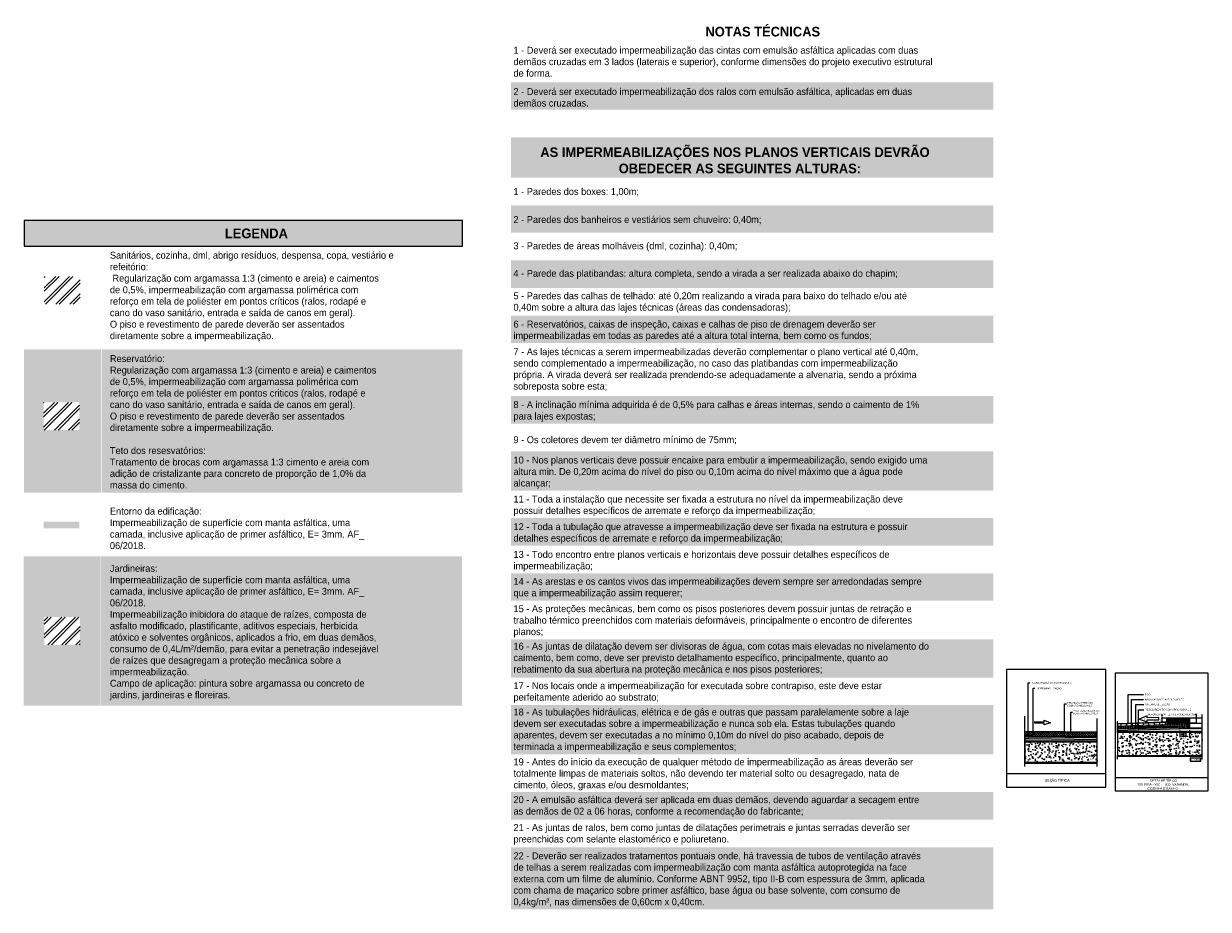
# Model space of a CAD drawing. Header units: millimetres. Extents: x -62808 to 83156, y -26483 to 33271.
# Tile 144 of 144: x 40188 to 83156, y -1886 to 30229. Entities that reach past the tile are written whole.
import ezdxf

# ---------------------------------------------------------------- set-up
doc = ezdxf.new("R2010")
doc.units = ezdxf.units.MM
doc.linetypes.add('Projeção', pattern=[3.5, 2, -1.5])
for name, color, linetype, lineweight in [('A-DETL', 90, 'Continuous', 9), ('A-DETL-GENF', 92, 'Continuous', 50), ('A-DETL-THIN', 151, 'Continuous', 9), ('G-ANNO-TEXT', 231, 'Continuous', 9)]:
    doc.layers.add(name, color=color, linetype=linetype, lineweight=lineweight)
doc.styles.add('Century Gothic_1', font='GOTHIC.TTF', dxfattribs={"height": 250})
doc.styles.add('Century Gothic_2', font='GOTHIC.TTF', dxfattribs={"height": 62.504397})
doc.styles.add('Century Gothic_3', font='GOTHIC.TTF', dxfattribs={"height": 95.99148})
doc.styles.add('Century Gothic_4', font='GOTHIC.TTF', dxfattribs={"height": 72.005065})
doc.styles.add('Century Gothic_5', font='GOTHIC.TTF', dxfattribs={"height": 62.394462})
doc.styles.add('Century Gothic_6', font='GOTHIC.TTF', dxfattribs={"height": 86.367254})
doc.styles.add('Century Gothic_7', font='GOTHIC.TTF', dxfattribs={"height": 62.37635})
doc.styles.add('Century Gothic_8', font='GOTHIC.TTF', dxfattribs={"height": 59.97726})
doc.styles.add('Century Gothic_9', font='GOTHIC.TTF', dxfattribs={"height": 94.505208})
doc.styles.add('Century Gothic_B', font='GOTHICB.TTF', dxfattribs={"height": 350})
pattern_1 = [(45, (45933.74, 0), (-251.447, 251.447), []), (45, (45933.74, 381), (-251.447, 251.447), [])]
pattern_2 = [(0, (72699.167, 0), (101.6, 25.4), [8.382, -67.818, 8.382, -67.818, -406.4]), (0, (72699.167, 0), (101.6, 25.4), [-152.4, 8.382, -144.018, 8.382, -67.818, -177.8]), (0, (72699.167, 0), (101.6, 25.4), [-381, 8.382, -42.418, 8.382, -118.618]), (120, (72737.267, 12.7), (-72.797045, 75.28818), [8.382, -67.818, 8.382, -67.818, -406.4]), (120, (72737.267, 12.7), (-72.797045, 75.28818), [-152.4, 8.382, -144.018, 8.382, -67.818, -177.8]), (120, (72737.267, 12.7), (-72.797045, 75.28818), [-381, 8.382, -42.418, 8.382, -118.618]), (240, (72749.967, 63.5), (-28.802955, -100.68818), [8.382, -67.818, 8.382, -67.818, -406.4]), (240, (72749.967, 63.5), (-28.802955, -100.68818), [-152.4, 8.382, -144.018, 8.382, -67.818, -177.8]), (240, (72749.967, 63.5), (-28.802955, -100.68818), [-381, 8.382, -42.418, 8.382, -118.618])]
pattern_3 = [(50, (1470586.4, 417979.05), (344.254197, -30.11879), [35.997, -395.965]), (355, (1470586.4, 417979.05), (-66.59446, 361.01988), [28.797, -316.772]), (100.451, (1470615.1, 417976.54), (277.661864, 330.89985), [30.593, -336.518]), (46.184, (1470586.4, 418075.04), (512.23041, -79.44379), [53.995, -593.947]), (96.636, (1470629.1, 418068.4), (448.59507, 467.53857), [45.889, -504.777]), (351.184, (1470586.4, 418075.04), (448.59994, 467.53338), [43.196, -475.158]), (21, (1470634.4, 418051.04), (286.489625, -193.240234), [35.997, -395.965]), (326, (1470634.4, 418051.04), (116.78109, 348.04073), [28.797, -316.772]), (71.451, (1470658.28, 418034.94), (403.27197, 154.79839), [30.593, -336.518]), (37.5, (1470586.41, 417979.05), (5.836287, 159.774844), [0, -312.932, 0, -321.571, -317.972]), (37.5, (1470586.41, 417979.05), (5.836287, 159.774844), [-634.504, 0, -317.972]), (7.5, (1470586.41, 417979.05), (126.262447, 189.301053), [0, -183.344, 0, -305.733, -121.189]), (7.5, (1470586.41, 417979.05), (126.262447, 189.301053), [-489.077, 0, -121.189]), (327.5, (1470479.38, 417979.05), (256.212666, -10.8253), [0, -119.989, 0, -374.367, -496.756]), (327.5, (1470479.38, 417979.05), (256.212666, -10.8253), [-494.356, 0, -496.756]), (317.5, (1470431.38, 417979.05), (279.904643, 48.045915), [0, -155.986, 0, -248.618, -352.769]), (317.5, (1470431.38, 417979.05), (279.904643, 48.045915), [-404.604, 0, -352.769])]

msp = doc.modelspace()

# ---------------------------------------------------------------- hatches: boundary and pattern name
at = {"layer": 'A-DETL-GENF'}
for color, points in [(7, [(75364, 27106), (75364, 28106), (57864, 28106), (57864, 27106)]), (45, [(75364, 24645), (75364, 26111), (57864, 26111), (57864, 24645)]), (7, [(75364, 22646), (75364, 23646), (57864, 23646), (57864, 22646)]), (45, [(56103, 22164), (56103, 23093), (40203, 23093), (40203, 22164)]), (7, [(75364, 20646), (75364, 21646), (57864, 21646), (57864, 20646)]), (7, [(75364, 18646), (75364, 19646), (57864, 19646), (57864, 18646)]), (7, [(75364, 15726), (75364, 16726), (57864, 16726), (57864, 15726)]), (7, [(75364, 13301), (75364, 14726), (57864, 14726), (57864, 13301)]), (240, [(42212, 11932), (42212, 12173), (40912, 12173), (40912, 11932)]), (7, [(75364, 11301), (75364, 12301), (57864, 12301), (57864, 11301)]), (7, [(75364, 9301), (75364, 10301), (57864, 10301), (57864, 9301)]), (7, [(75364, 6520), (75364, 7901), (57864, 7901), (57864, 6520)]), (7, [(75364, 3728), (75364, 5521), (57864, 5521), (57864, 3728)]), (240, [(80244, 4787), (80255, 4856), (80232, 4856)]), (240, [(80370, 4695), (80381, 4764), (80359, 4764)]), (240, [(81476, 5047), (81488, 5116), (81465, 5116)]), (240, [(81465, 4832), (81488, 4832), (81476, 4901)]), (240, [(82511, 4866), (82511, 4889), (82443, 4878)]), (240, [(76625, 4263), (76655, 4443), (76595, 4443)]), (240, [(76804, 4334), (76834, 4514), (76774, 4514)]), (240, [(77943, 4374), (77973, 4554), (77913, 4554)]), (240, [(78167, 4473), (78197, 4653), (78137, 4653)]), (30, [(79866, 4603), (80617, 4625), (80614, 4642), (80637, 4642), (80634, 4626), (82119, 4670), (82119, 4723), (80531, 4676), (80524, 4634), (80517, 4675), (79866, 4656)]), (231, [(82358, 4530), (82930, 4530), (82930, 4550), (79866, 4550), (79866, 4530), (82238, 4530)]), (240, [(80524, 4634), (80536, 4703), (80513, 4703)]), (240, [(80625, 4573), (80637, 4642), (80614, 4642)]), (240, [(82188, 4378), (82188, 4401), (82119, 4389)]), (240, [(82408, 4378), (82477, 4389), (82408, 4401)]), (231, [(79866, 3666), (82930, 3666), (82930, 3686), (79866, 3686), (79866, 3666)]), (7, [(75364, 1366), (75364, 2366), (57864, 2366), (57864, 1366)]), (7, [(75364, -1886), (75364, 366), (57864, 366), (57864, -1886)])]:
    msp.add_hatch(color=color, dxfattribs=at).paths.add_polyline_path(points)
at = {"layer": 'A-DETL-GENF', "lineweight": 18}
h = msp.add_hatch(dxfattribs=at)
h.set_pattern_fill('FP_363', color=1, style=0, pattern_type=2)
h.set_pattern_definition(pattern_1)
h.paths.add_polyline_path([(42233, 20063), (42233, 21063), (40933, 21063), (40933, 20063)])
at = {"layer": 'A-DETL-GENF'}
h = msp.add_hatch(color=7, dxfattribs=at)
h.paths.add_polyline_path([(56103, 13219), (56103, 18424), (43013, 18424), (43013, 13219)])
h.paths.add_polyline_path([(40203, 13219), (42993, 13219), (42993, 18424), (40203, 18424)])
h.paths.add_polyline_path([(42212, 15493), (40912, 15493), (40912, 16493), (42212, 16493)])
at = {"layer": 'A-DETL-GENF', "lineweight": 18}
h = msp.add_hatch(dxfattribs=at)
h.set_pattern_fill('FP_363', color=94, style=0, pattern_type=2)
h.set_pattern_definition(pattern_1)
h.paths.add_polyline_path([(41808, 15493), (42212, 15493), (42212, 16493), (40912, 16493), (40912, 15493), (41279, 15493)])
at = {"layer": 'A-DETL-GENF'}
h = msp.add_hatch(color=7, dxfattribs=at)
h.paths.add_polyline_path([(40933, 5498), (42978, 5498), (42978, 10918), (40188, 10918), (40188, 5498)])
h.paths.add_polyline_path([(56088, 5498), (56088, 10918), (42998, 10918), (42998, 5498)])
h.paths.add_polyline_path([(42233, 7708), (40933, 7708), (40933, 8708), (42233, 8708)])
at = {"layer": 'A-DETL-GENF', "lineweight": 18}
h = msp.add_hatch(dxfattribs=at)
h.set_pattern_fill('FP_363', color=4, style=0, pattern_type=2)
h.set_pattern_definition(pattern_1)
h.paths.add_polyline_path([(42233, 7708), (42233, 8708), (40933, 8708), (40933, 7708)])
at = {"layer": 'A-DETL-GENF', "lineweight": 9}
h = msp.add_hatch(dxfattribs=at)
h.set_pattern_fill('FP_367', color=242, style=0, pattern_type=2)
h.set_pattern_definition([(90, (-2594399.7, -1296003.53), (-200, 1e-14), [])])
h.paths.add_polyline_path([(79866, 4747), (80359, 4763), (80359, 4764), (80368, 4764), (81656, 4805), (81656, 4901), (81477, 4895), (81488, 4832), (81465, 4832), (81475, 4895), (80244, 4856), (80255, 4856), (80244, 4787), (80232, 4855), (79866, 4843), (79866, 4748)])
h = msp.add_hatch(dxfattribs=at)
h.set_pattern_fill('FP_370', color=40, style=0, pattern_type=2)
h.set_pattern_definition([(90, (-2594385.56, -1295961.1), (-84.853, 5e-15), [30, -26.569]), (45, (-2594385.562, -1295961.104), (84.85281374, 113.13708499), [20, -220]), (135, (-2594385.562, -1295961.104), (-84.85281374, 113.13708499), [20, -220]), (90, (-2594328.994, -1296017.67), (-84.853, 5e-15), [30, -26.569]), (45, (-2594328.994, -1296017.673), (84.85281374, 113.13708499), [20, -220]), (135, (-2594328.994, -1296017.673), (-84.85281374, 113.13708499), [20, -220])])
h.paths.add_polyline_path([(79866, 4656), (80517, 4675), (80513, 4703), (80536, 4703), (80531, 4676), (82425, 4732), (82425, 4901), (81656, 4901), (81656, 4805), (80368, 4764), (80381, 4764), (80370, 4695), (80359, 4763), (79866, 4748)])
h = msp.add_hatch(dxfattribs=at)
h.set_pattern_fill('FP_368', color=151, style=0, pattern_type=2)
h.set_pattern_definition([(180, (-2594399.704, -1296003.53), (-2e-15, -15), [])])
h.paths.add_polyline_path([(82424, 4901), (82424, 5047), (81656, 5047), (81656, 4901)])
h = msp.add_hatch(dxfattribs=at)
h.set_pattern_fill('FP_369', color=12, style=0, pattern_type=2)
h.set_pattern_definition([(180, (-2594249.7, -1295951.57), (-1e-14, -103.923), [60, -120]), (60, (-2594249.704, -1295951.57), (-0.000412, 103.9232863), [60, -300]), (120, (-2594219.704, -1295899.607), (0.000412, 103.9232863), [60, -300]), (180, (-2594249.7, -1295847.65), (-1e-14, -103.923), [60, -120]), (60, (-2594339.704, -1295899.607), (-0.000412, 103.9232863), [60, -300]), (120, (-2594309.704, -1295951.57), (0.000412, 103.9232863), [60, -300]), (180, (-2594249.7, -1296055.49), (-1e-14, -103.923), [60, -120]), (60, (-2594249.704, -1296055.49), (-0.000412, 103.9232863), [60, -300]), (120, (-2594219.704, -1296003.53), (0.000412, 103.9232863), [60, -300]), (60, (-2594339.704, -1296003.53), (-0.000412, 103.9232863), [60, -300]), (120, (-2594309.704, -1296055.49), (0.000412, 103.9232863), [60, -300]), (180, (-2594339.7, -1296003.53), (-1e-14, -103.923), [60, -120]), (180, (-2594339.7, -1295899.61), (-1e-14, -103.923), [60, -120])])
h.paths.add_polyline_path([(82119, 4670), (82448, 4680), (82455, 4681), (82462, 4684), (82468, 4688), (82473, 4694), (82476, 4701), (82477, 4708), (82477, 4872), (82443, 4878), (82477, 4883), (82477, 5047), (82424, 5047), (82424, 4901), (82425, 4901), (82425, 4732), (82119, 4723)])
h = msp.add_hatch(dxfattribs=at)
h.set_pattern_fill('FP_365', color=170, style=0, pattern_type=2)
h.set_pattern_definition([(45, (1506993.863, 210806.04), (-42.4228713, 42.4228713), []), (135, (1506993.863, 210806.04), (-42.4228713, -42.4228713), [])])
h.paths.add_polyline_path([(79127, 4382), (79127, 4532), (78178, 4543), (78167, 4473), (78155, 4543), (77972, 4546), (77947, 4396), (78197, 4393)])
h.paths.add_polyline_path([(77940, 4396), (77915, 4546), (76502, 4563), (76502, 4413), (76600, 4412), (76595, 4443), (76655, 4443), (76650, 4411), (76791, 4410), (76774, 4514), (76834, 4514), (76816, 4409), (77913, 4396)])
h = msp.add_hatch(dxfattribs=at)
h.set_pattern_fill('FP_364', color=40, style=0, pattern_type=2)
h.set_pattern_definition(pattern_2)
h.paths.add_polyline_path([(79127, 4332), (79127, 4382), (77947, 4396), (77943, 4374), (77940, 4396), (76816, 4409), (76808, 4360), (79127, 4332)])
h.paths.add_polyline_path([(76799, 4360), (76791, 4410), (76650, 4411), (76641, 4361), (76774, 4360)])
h.paths.add_polyline_path([(76608, 4362), (76600, 4412), (76502, 4413), (76502, 4363), (76595, 4362)])
at = {"layer": 'A-DETL-GENF'}
h = msp.add_hatch(color=120, dxfattribs=at)
h.paths.add_polyline_path([(79127, 4275), (79127, 4332), (76808, 4360), (76804, 4334), (76799, 4360), (76641, 4361), (76632, 4305), (76834, 4302)])
h.paths.add_polyline_path([(76618, 4305), (76608, 4362), (76502, 4363), (76502, 4306), (76595, 4305)])
at = {"layer": 'A-DETL-GENF', "lineweight": 9}
h = msp.add_hatch(dxfattribs=at)
h.set_pattern_fill('FP_364', color=40, style=0, pattern_type=2)
h.set_pattern_definition(pattern_2)
h.paths.add_polyline_path([(76502, 4213), (79127, 4213), (79127, 4275), (76632, 4305), (76625, 4263), (76618, 4305), (76502, 4306), (76502, 4275)])
h = msp.add_hatch(dxfattribs=at)
h.set_pattern_fill('FP_364', color=40, style=0, pattern_type=2)
h.set_pattern_definition([(0, (76707.1, 0), (101.6, 25.4), [8.382, -67.818, 8.382, -67.818, -406.4]), (0, (76707.1, 0), (101.6, 25.4), [-152.4, 8.382, -144.018, 8.382, -67.818, -177.8]), (0, (76707.1, 0), (101.6, 25.4), [-381, 8.382, -42.418, 8.382, -118.618]), (120, (76745.2, 12.7), (-72.797045, 75.28818), [8.382, -67.818, 8.382, -67.818, -406.4]), (120, (76745.2, 12.7), (-72.797045, 75.28818), [-152.4, 8.382, -144.018, 8.382, -67.818, -177.8]), (120, (76745.2, 12.7), (-72.797045, 75.28818), [-381, 8.382, -42.418, 8.382, -118.618]), (240, (76757.9, 63.5), (-28.802955, -100.68818), [8.382, -67.818, 8.382, -67.818, -406.4]), (240, (76757.9, 63.5), (-28.802955, -100.68818), [-152.4, 8.382, -144.018, 8.382, -67.818, -177.8]), (240, (76757.9, 63.5), (-28.802955, -100.68818), [-381, 8.382, -42.418, 8.382, -118.618])])
h.paths.add_polyline_path([(80614, 4550), (82930, 4550), (82930, 4680), (82448, 4680), (80634, 4626), (80625, 4573), (80617, 4625), (79866, 4603), (79866, 4550)])
h = msp.add_hatch(dxfattribs=at)
h.set_pattern_fill('FP_371', color=8, style=0, pattern_type=2)
h.set_pattern_definition(pattern_3)
h.paths.add_polyline_path([(79866, 3686), (82930, 3686), (82930, 4530), (82358, 4530), (82358, 4400), (82238, 4400), (82238, 4530), (79866, 4530)])
h.paths.add_polyline_path([(82408, 4378), (82408, 4401), (82477, 4389)])
h.paths.add_polyline_path([(82188, 4378), (82119, 4389), (82188, 4401)])
h = msp.add_hatch(dxfattribs=at)
h.set_pattern_fill('FP_371', color=151, style=0, pattern_type=2)
h.set_pattern_definition(pattern_3)
h.paths.add_polyline_path([(82358, 4400), (82358, 4530), (82238, 4530), (82238, 4400)])
at = {"layer": 'A-DETL-GENF'}
h = msp.add_hatch(color=231, dxfattribs=at)
h.paths.add_polyline_path([(79127, 3413), (79127, 3433), (76502, 3433), (76502, 3413)])
h.paths.add_polyline_path([(76502, 4193), (79127, 4193), (79127, 4213), (76502, 4213)])
at = {"layer": 'A-DETL-GENF', "lineweight": 9}
h = msp.add_hatch(dxfattribs=at)
h.set_pattern_fill('FP_366', color=8, style=0, pattern_type=2)
h.set_pattern_definition([(50, (1520915.95, 233254.23), (344.254197, -30.11879), [35.997, -395.965]), (355, (1520915.95, 233254.23), (-66.59446, 361.01988), [28.797, -316.772]), (100.451, (1520944.64, 233251.72), (277.661864, 330.89985), [30.593, -336.518]), (46.184, (1520915.95, 233350.2), (512.23041, -79.44379), [53.995, -593.947]), (96.636, (1520958.64, 233343.6), (448.59507, 467.53857), [45.889, -504.777]), (351.184, (1520915.95, 233350.2), (448.59994, 467.53338), [43.196, -475.158]), (21, (1520963.95, 233326.22), (286.489625, -193.240234), [35.997, -395.965]), (326, (1520963.95, 233326.22), (116.78109, 348.04073), [28.797, -316.772]), (71.451, (1520987.82, 233310.12), (403.27197, 154.79839), [30.593, -336.518]), (37.5, (1520915.95, 233254.23), (5.836287, 159.774844), [0, -312.932, 0, -321.571, -317.972]), (37.5, (1520915.95, 233254.23), (5.836287, 159.774844), [-634.504, 0, -317.972]), (7.5, (1520915.95, 233254.23), (126.262447, 189.301053), [0, -183.344, 0, -305.733, -121.189]), (7.5, (1520915.95, 233254.23), (126.262447, 189.301053), [-489.077, 0, -121.189]), (327.5, (1520808.92, 233254.23), (256.212666, -10.8253), [0, -119.989, 0, -374.367, -496.756]), (327.5, (1520808.92, 233254.23), (256.212666, -10.8253), [-494.356, 0, -496.756]), (317.5, (1520760.93, 233254.23), (279.904643, 48.045915), [0, -155.986, 0, -248.618, -352.769]), (317.5, (1520760.93, 233254.23), (279.904643, 48.045915), [-404.604, 0, -352.769])])
h.paths.add_polyline_path([(79127, 3433), (79127, 4193), (76502, 4193), (76502, 3433)])

# ---------------------------------------------------------------- linework, layer by layer
at = {"layer": 'A-DETL'}
for p, q in [((79440, 6812), (75832, 6812)), ((75832, 6812), (75832, 2542)), ((79440, 2542), (79440, 6812)), ((83156, 6680), (79778, 6680)), ((79778, 6680), (79778, 2412)), ((83156, 2412), (83156, 6680)), ((76625, 4443), (76625, 6331)), ((76625, 6331), (76687, 6331)), ((76804, 4514), (76804, 6129)), ((76804, 6129), (76866, 6129)), ((80244, 5899), (80805, 5899)), ((80244, 4856), (80244, 5899)), ((80370, 5718), (80805, 5718)), ((80370, 4764), (80370, 5718)), ((77943, 4374), (77943, 5567)), ((77943, 5567), (78006, 5567)), ((78167, 4473), (78167, 5268)), ((78167, 5268), (78229, 5268)), ((80524, 5543), (80812, 5543)), ((80524, 4703), (80524, 5543)), ((80627, 5352), (80812, 5352)), ((80627, 4642), (80627, 5352)), ((81476, 5116), (81476, 5185)), ((82729, 5174), (82679, 5174)), ((82729, 4879), (82729, 5174)), ((76861, 4859), (76861, 4929)), ((76861, 4929), (77203, 4916)), ((77201, 4859), (76861, 4859)), ((77427, 4879), (77199, 4803)), ((77199, 4803), (77201, 4859)), ((77203, 4916), (77206, 4972)), ((77206, 4972), (77427, 4879)), ((80232, 4855), (79865, 4843)), ((80359, 4763), (79865, 4747)), ((81656, 4901), (80244, 4856)), ((81656, 4805), (80370, 4764)), ((80531, 4676), (82424, 4732)), ((80933, 5131), (80642, 5009)), ((80642, 5009), (80942, 4910)), ((80936, 5057), (80933, 5131)), ((81359, 5074), (80936, 5057)), ((80942, 4910), (80939, 4983)), ((80939, 4983), (81359, 4983)), ((81359, 4983), (81359, 5074)), ((81702, 5047), (81442, 5047)), ((81587, 4901), (81442, 4901)), ((81476, 4901), (81476, 5047)), ((81476, 4832), (81476, 4763)), ((82424, 5047), (81656, 5047)), ((81656, 5047), (81656, 4805)), ((81656, 4901), (82424, 4901)), ((82424, 4767), (82424, 5047)), ((82475, 5047), (82424, 5047)), ((82424, 4732), (82424, 4767)), ((82929, 5047), (82475, 5047)), ((82477, 4883), (82477, 5047)), ((82477, 5047), (82477, 4883)), ((82477, 4767), (82477, 4872)), ((82477, 4872), (82477, 4707)), ((82477, 4863), (82930, 4863)), ((82477, 4709), (82477, 4767)), ((82511, 4879), (82729, 4879)), ((79865, 4656), (80517, 4675)), ((79866, 4603), (80617, 4625)), ((80634, 4626), (82448, 4680)), ((82119, 4670), (82119, 4723)), ((82119, 4601), (82119, 4355)), ((82188, 4389), (82408, 4389)), ((82448, 4680), (82930, 4680)), ((82477, 4612), (82477, 4355)), ((79866, 3666), (82930, 3666)), ((82881, 3596), (82500, 3596)), ((82500, 3596), (82500, 3488)), ((82500, 3488), (82881, 3488)), ((82881, 3488), (82881, 3596)), ((75832, 3042), (79440, 3042)), ((79778, 2892), (83156, 2892)), ((75832, 2542), (79440, 2542)), ((79778, 2412), (83156, 2412))]:
    msp.add_line(p, q, dxfattribs=at)
at = {"layer": 'A-DETL', "linetype": 'Projeção'}
for p, q in [((82930, 4530), (82930, 5188)), ((76502, 3294), (76502, 5122)), ((79127, 3294), (79127, 5032)), ((79866, 4530), (79866, 4942)), ((79866, 3547), (79866, 3686)), ((82930, 3547), (82930, 3686))]:
    msp.add_line(p, q, dxfattribs=at)
at = {"layer": 'A-DETL'}
msp.add_arc((82447, 4709), 29.5, 271.7129, 0, dxfattribs=at)
at = {"layer": 'A-DETL-THIN'}
for p, q in [((56103, 23093), (40203, 23093)), ((40203, 23093), (40203, 22164)), ((56103, 22164), (56103, 23093)), ((40203, 22164), (56103, 22164)), ((79865, 4843), (80232, 4855)), ((80232, 4855), (79866, 4843)), ((79866, 4843), (79866, 4748)), ((80359, 4763), (79866, 4748)), ((79866, 4748), (79866, 4656)), ((81656, 4901), (79867, 4843)), ((80244, 4856), (81656, 4901)), ((81475, 4895), (80244, 4856)), ((81656, 4805), (80368, 4764)), ((80531, 4676), (82425, 4732)), ((81656, 4901), (81477, 4895)), ((82424, 5047), (81656, 5047)), ((81656, 5047), (81656, 4901)), ((81656, 4901), (81656, 5047)), ((81656, 5047), (82476, 5047)), ((82425, 4901), (81656, 4901)), ((81656, 4901), (81656, 4805)), ((82424, 4732), (82119, 4723)), ((82477, 5047), (82424, 5047)), ((82424, 5047), (82424, 4901)), ((82425, 4732), (82425, 4901)), ((82477, 4883), (82477, 5047)), ((82477, 4708), (82477, 4872)), ((76502, 4563), (76502, 4413)), ((77915, 4546), (76502, 4563)), ((76502, 4413), (76502, 4363)), ((76502, 4413), (76600, 4412)), ((76502, 4363), (76502, 4306)), ((76608, 4362), (76502, 4363)), ((76502, 4306), (76502, 4213)), ((76502, 4306), (76618, 4305)), ((76632, 4305), (79127, 4275)), ((76799, 4360), (76641, 4361)), ((76650, 4411), (76791, 4410)), ((79127, 4332), (76808, 4360)), ((76816, 4409), (77940, 4396)), ((77947, 4396), (79127, 4382)), ((78155, 4543), (77972, 4546)), ((79127, 4532), (78178, 4543)), ((79127, 4382), (79127, 4532)), ((79127, 4332), (79127, 4382)), ((79127, 4332), (79127, 4332)), ((79127, 4275), (79127, 4332)), ((79866, 4656), (80517, 4675)), ((79866, 4656), (79866, 4603)), ((79866, 4603), (80617, 4625)), ((79866, 4603), (79866, 4550)), ((82930, 4550), (79866, 4550)), ((79866, 4550), (79866, 4530)), ((82238, 4530), (79866, 4530)), ((79866, 4530), (79866, 3686)), ((80634, 4626), (82119, 4670)), ((82119, 4723), (82119, 4670)), ((82119, 4670), (82448, 4680)), ((82358, 4530), (82238, 4530)), ((82238, 4530), (82238, 4400)), ((82238, 4400), (82358, 4400)), ((82930, 4530), (82358, 4530)), ((82358, 4400), (82358, 4530)), ((82930, 4680), (82448, 4680)), ((82930, 4550), (82930, 4680)), ((82930, 4530), (82930, 4550)), ((82930, 3686), (82930, 4530)), ((79127, 4213), (76502, 4213)), ((76502, 4213), (76502, 4193)), ((76502, 4193), (76502, 3433)), ((76502, 4193), (79127, 4193)), ((79127, 4213), (79127, 4275)), ((79127, 4193), (79127, 4213)), ((79127, 3433), (79127, 4193)), ((79866, 3686), (79866, 3666)), ((79866, 3686), (82930, 3686)), ((79866, 3666), (82930, 3666)), ((82930, 3666), (82930, 3686)), ((79127, 3433), (76502, 3433)), ((76502, 3433), (76502, 3413)), ((76502, 3413), (79127, 3413)), ((79127, 3413), (79127, 3433))]:
    msp.add_line(p, q, dxfattribs=at)
msp.add_arc((82448, 4708), 28.6, 270, 0, dxfattribs=at)

# ---------------------------------------------------------------- texts
at = {"layer": 'G-ANNO-TEXT', "color": 7, "attachment_point": 1}
for s, insert, char_height, width, style in [('NOTAS TÉCNICAS', (64915, 30116), 350, 4986.5, 'Century Gothic_B'), ('1 - Deverá ser executado impermeabilização das cintas com emulsão asfáltica aplicadas com duas ', (57953, 29393), 250, 20916.03, 'Century Gothic_1'), ('demãos cruzadas em 3 lados (laterais e superior), conforme dimensões do projeto executivo estrutural ', (57953, 28976), 250, 21204.63, 'Century Gothic_1'), ('de forma.', (57953, 28559), 250, 2028.27, 'Century Gothic_1'), ('2 - Deverá ser executado impermeabilização dos ralos com emulsão asfáltica, aplicadas em duas ', (57953, 27893), 250, 20483.12, 'Century Gothic_1'), ('demãos cruzadas.', (57953, 27476), 250, 3808.02, 'Century Gothic_1'), ('AS IMPERMEABILIZAÇÕES NOS PLANOS VERTICAIS DEVRÃO ', (58927, 25744), 350, 16995.78, 'Century Gothic_B'), ('OBEDECER AS SEGUINTES ALTURAS:', (61771, 25155), 350, 9924.89, 'Century Gothic_B'), ('1 - Paredes dos boxes: 1,00m;', (57953, 24268), 250, 6028.69, 'Century Gothic_1'), ('2 - Paredes dos banheiros e vestiários sem chuveiro: 0,40m;', (57953, 23251), 250, 12105.48, 'Century Gothic_1'), ('LEGENDA ', (47484, 22801), 350, 2870.04, 'Century Gothic_B'), ('3 - Paredes de áreas molháveis (dml, cozinha): 0,40m;', (57953, 22300), 250, 11071.3, 'Century Gothic_1'), ('Sanitários, cozinha, dml, abrigo resíduos, despensa, copa, vestiário e ', (43315, 21957), 250, 14133.75, 'Century Gothic_1'), ('refeitório:', (43315, 21540), 250, 1932.07, 'Century Gothic_1'), (' Regularização com argamassa 1:3 (cimento e areia) e caimentos ', (43315, 21124), 250, 13837.13, 'Century Gothic_1'), ('4 - Parede das platibandas: altura completa, sendo a virada a ser realizada abaixo do chapim;', (57953, 21300), 250, 19753.58, 'Century Gothic_1'), ('de 0,5%, impermeabilização com argamassa polimérica com ', (43315, 20707), 250, 12859.07, 'Century Gothic_1'), ('reforço em tela de poliéster em pontos críticos (ralos, rodapé e ', (43315, 20290), 250, 13187.76, 'Century Gothic_1'), ('5 - Paredes das calhas de telhado: até 0,20m realizando a virada para baixo do telhado e/ou até ', (57953, 20488), 250, 20362.86, 'Century Gothic_1'), ('cano do vaso sanitário, entrada e saída de canos em geral).', (43315, 19874), 250, 12602.53, 'Century Gothic_1'), ('0,40m sobre a altura das lajes técnicas (áreas das condensadoras);', (57953, 20071), 250, 13893.24, 'Century Gothic_1'), ('O piso e revestimento de parede deverão ser assentados ', (43315, 19457), 250, 11985.23, 'Century Gothic_1'), ('6 - Reservatórios, caixas de inspeção, caixas e calhas de piso de drenagem deverão ser ', (57953, 19460), 250, 18342.61, 'Century Gothic_1'), ('diretamente sobre a impermeabilização.', (43315, 19040), 250, 8473.84, 'Century Gothic_1'), ('impermeabilizadas em todas as paredes até a altura total interna, bem como os fundos;', (57953, 19044), 250, 18334.59, 'Century Gothic_1'), ('7 - As lajes técnicas a serem impermeabilizadas deverão complementar o plano vertical até 0,40m, ', (57953, 18460), 250, 20699.57, 'Century Gothic_1'), ('Reservatório:', (43315, 18209), 250, 2661.6, 'Century Gothic_1'), ('sendo complementado a impermeabilização, no caso das platibandas com impermeabilização ', (57953, 18044), 250, 20178.47, 'Century Gothic_1'), ('Regularização com argamassa 1:3 (cimento e areia) e caimentos ', (43315, 17792), 250, 13716.87, 'Century Gothic_1'), ('própria. A virada deverá ser realizada prendendo-se adequadamente a alvenaria, sendo a próxima ', (57953, 17627), 250, 20875.94, 'Century Gothic_1'), ('de 0,5%, impermeabilização com argamassa polimérica com ', (43315, 17375), 250, 12859.07, 'Century Gothic_1'), ('sobreposta sobre esta;', (57953, 17210), 250, 4673.84, 'Century Gothic_1'), ('reforço em tela de poliéster em pontos criticos (ralos, rodapé e ', (43315, 16959), 250, 13179.74, 'Century Gothic_1'), ('cano do vaso sanitário, entrada e saída de canos em geral).', (43315, 16542), 250, 12602.53, 'Century Gothic_1'), ('8 - A inclinação mínima adquirida é de 0,5% para calhas e áreas internas, sendo o caimento de 1% ', (57953, 16540), 250, 20595.35, 'Century Gothic_1'), ('O piso e revestimento de parede deverão ser assentados ', (43315, 16125), 250, 11985.23, 'Century Gothic_1'), ('para lajes expostas;', (57953, 16124), 250, 4072.57, 'Century Gothic_1'), ('diretamente sobre a impermeabilização.', (43315, 15709), 250, 8473.84, 'Century Gothic_1'), ('9 - Os coletores devem ter diâmetro mínimo de 75mm;', (57953, 15268), 250, 11287.76, 'Century Gothic_1'), ('Teto dos resesvatórios:', (43315, 14875), 250, 4593.67, 'Century Gothic_1'), ('Tratamento de brocas com argamassa 1:3 cimento e areia com ', (43315, 14458), 250, 13420.25, 'Century Gothic_1'), ('10 - Nos planos verticais deve possuir encaixe para embutir a impermeabilização, sendo exigido uma ', (57953, 14531), 250, 21060.33, 'Century Gothic_1'), ('adição de cristalizante para concreto de proporção de 1,0% da ', (43315, 14042), 250, 13436.28, 'Century Gothic_1'), ('altura min. De 0,20m acima do nível do piso ou 0,10m acima do nível máximo que a água pode ', (57953, 14114), 250, 20042.19, 'Century Gothic_1'), ('massa do cimento. ', (43315, 13625), 250, 4072.57, 'Century Gothic_1'), ('alcançar;', (57953, 13697), 250, 2004.22, 'Century Gothic_1'), ('11 - Toda a instalação que necessite ser fixada a estrutura no nível da impermeabilização deve ', (57953, 13115), 250, 19865.82, 'Century Gothic_1'), ('Entorno da edificação:', (43315, 12677), 250, 4778.06, 'Century Gothic_1'), ('possuir detalhes específicos de arremate e reforço da impermeabilização;', (57953, 12699), 250, 15408.43, 'Century Gothic_1'), ('Impermeabilização de superfície com manta asfáltica, uma ', (43315, 12260), 250, 12586.49, 'Century Gothic_1'), ('12 - Toda a tubulação que atravesse a impermeabilização deve ser fixada na estrutura e possuir ', (57953, 12115), 250, 20042.19, 'Century Gothic_1'), ('camada, inclusive aplicação de primer asfáltico, E= 3mm. AF_ ', (43315, 11844), 250, 13019.41, 'Century Gothic_1'), ('detalhes específicos de arremate e reforço da impermeabilização;', (57953, 11699), 250, 13909.28, 'Century Gothic_1'), ('06/2018.', (43315, 11427), 250, 1691.56, 'Century Gothic_1'), ('13 - Todo encontro entre planos verticais e horizontais deve possuir detalhes específicos de ', (57953, 11108), 250, 18911.81, 'Century Gothic_1'), ('Jardineiras:', (43315, 10603), 250, 2316.88, 'Century Gothic_1'), ('impermeabilização;', (57953, 10691), 250, 4128.69, 'Century Gothic_1'), ('Impermeabilização de superfície com manta asfáltica, uma ', (43315, 10186), 250, 12586.49, 'Century Gothic_1'), ('14 - As arestas e os cantos vivos das impermeabilizações devem sempre ser arredondadas sempre ', (57953, 10131), 250, 20475.1, 'Century Gothic_1'), ('camada, inclusive aplicação de primer asfáltico, E= 3mm. AF_ ', (43315, 9770), 250, 13019.41, 'Century Gothic_1'), ('que a impermeabilização assim requerer;', (57953, 9714), 250, 8578.06, 'Century Gothic_1'), ('06/2018.', (43315, 9353), 250, 1691.56, 'Century Gothic_1'), ('15 - As proteções mecânicas, bem como os pisos posteriores devem possuir juntas de retração e ', (57953, 9140), 250, 20082.27, 'Century Gothic_1'), ('Impermeabilização inibidora do ataque de raízes, composta de ', (43315, 8936), 250, 13404.22, 'Century Gothic_1'), ('trabalho térmico preenchidos com materiais deformáveis, principalmente o encontro de diferentes ', (57953, 8724), 250, 20659.49, 'Century Gothic_1'), ('asfalto modificado, plastificante, aditivos especiais, herbicida ', (43315, 8519), 250, 12875.1, 'Century Gothic_1'), ('planos;', (57953, 8307), 250, 1491.14, 'Century Gothic_1'), ('consumo de 0,4L/m²/demão, para evitar a penetração indesejável ', (43315, 7686), 250, 14037.55, 'Century Gothic_1'), ('atóxico e solventes orgânicos, aplicados a frio, em duas demãos, ', (43315, 8103), 250, 13676.79, 'Century Gothic_1'), ('16 - As juntas de dilatação devem ser divisoras de água, com cotas mais elevadas no nivelamento do ', (57953, 7780), 250, 21228.69, 'Century Gothic_1'), ('de raízes que desagregam a proteção mecânica sobre a ', (43315, 7269), 250, 12097.46, 'Century Gothic_1'), ('caimento, bem como, deve ser previsto detalhamento específico, principalmente, quanto ao ', (57953, 7364), 250, 19593.24, 'Century Gothic_1'), ('impermeabilização.', (43315, 6853), 250, 4128.69, 'Century Gothic_1'), ('rebatimento da sua abertura na proteção mecânica e nos pisos posteriores;', (57953, 6947), 250, 15801.26, 'Century Gothic_1'), ('Campo de aplicação: pintura sobre argamassa ou concreto de ', (43315, 6436), 250, 13428.27, 'Century Gothic_1'), ('jardins, jardineiras e floreiras.', (43315, 6019), 250, 5836.28, 'Century Gothic_1'), ('17 - Nos locais onde a impermeabilização for executada sobre contrapiso, este deve estar ', (57953, 6348), 250, 18863.71, 'Century Gothic_1'), ('REGULARIZAÇÃO ARGAMASSA 1:3', (76737, 6362), 62.39, 1735.65, 'Century Gothic_5'), ('IMPERMEABILIZAÇÃO', (76920, 6151), 62.39, 1078.27, 'Century Gothic_5'), ('perfeitamente aderido ao substrato;', (57953, 5931), 250, 7511.81, 'Century Gothic_1'), ('PROTEÇÃO PRIMÁRIA', (78038, 5635), 62.39, 1094.3, 'Century Gothic_5'), (' PISO', (80827, 5929), 62.4, 264.56, 'Century Gothic_7'), ('ARGAMASSA DE ASSENTAMENTO', (80856, 5749), 62.38, 1649.47, 'Century Gothic_7'), ('IMPERMEABILIZAÇÃO', (80863, 5575), 62.38, 1078.27, 'Century Gothic_7'), ('18 - As tubulações hidráulicas, elétrica e de gás e outras que passam paralelamente sobre a laje ', (57953, 5393), 250, 20146.41, 'Century Gothic_1'), ('COM ARGAMASSA1:5', (78038, 5529), 62.39, 1106.33, 'Century Gothic_5'), ('COM ARGAMASSA1:3', (78243, 5249), 62.39, 1106.33, 'Century Gothic_5'), ('PROTEÇÃO MECÂNICA', (78250, 5346), 62.39, 1182.49, 'Century Gothic_5'), ('REGULARIZAÇÃO COM ARGAMASSA 1:3', (80862, 5385), 62.38, 2042.3, 'Century Gothic_7'), ('REFORÇO COM TELA DE POLIÉSTER 01x01', (80963, 5213), 62.38, 2076.37, 'Century Gothic_7'), ('devem ser executadas sobre a impermeabilização e nunca sob ela. Estas tubulações quando ', (57953, 4976), 250, 19593.24, 'Century Gothic_1'), ('aparentes, devem ser executadas a no mínimo 0,10m do nível do piso acabado, depois de ', (57953, 4560), 250, 19064.13, 'Century Gothic_1'), ('10', (82242, 4376), 62.4, 116.24, 'Century Gothic_5'), ('terminada a impermeabilização e seus complementos;', (57953, 4143), 250, 11448.1, 'Century Gothic_1'), ('19 - Antes do início da execução de qualquer método de impermeabilização as áreas deverão ser ', (57953, 3587), 250, 20643.45, 'Century Gothic_1'), ('LAJE', (78813, 3601), 62.5, 230.49, 'Century Gothic_2'), ('i > 0.50%', (82525, 3561), 60, 414.87, 'Century Gothic_8'), ('LAJE', (82563, 3840), 60, 226.48, 'Century Gothic_8'), ('totalmente limpas de materiais soltos, não devendo ter material solto ou desagregado, nata de ', (57953, 3170), 250, 19986.07, 'Century Gothic_1'), ('cimento, óleos, graxas e/ou desmoldantes;', (57953, 2753), 250, 8914.76, 'Century Gothic_1'), ('SEÇ', (77226, 2836), 96, 296.62, 'Century Gothic_3'), ('ĂO TÍPICA', (77471, 2836), 96, 787.66, 'Century Gothic_3'), ('SOLEIRA - WC , LIXO, VARANDA,', (80588, 2680), 86.37, 2196.62, 'Century Gothic_6'), ('DETALHE TÍPICO', (81041, 2823), 86.37, 1098.31, 'Century Gothic_6'), ('20 - A emulsão asfáltica deverá ser aplicada em duas demãos, devendo aguardar a secagem entre ', (57953, 2215), 250, 20996.2, 'Century Gothic_1'), ('COZINHA E BANHO', (80949, 2536), 86.37, 1324.79, 'Century Gothic_6'), ('as demãos de 02 a 06 horas, conforme a recomendação do fabricante; ', (57953, 1798), 250, 15079.74, 'Century Gothic_1'), ('21 - As juntas de ralos, bem como juntas de dilatações perimetrais e juntas serradas deverão ser ', (57953, 1204), 250, 19921.93, 'Century Gothic_1'), ('preenchidas com selante elastomérico e poliuretano.', (57953, 787), 250, 11095.35, 'Century Gothic_1'), ('22 - Deverão ser realizados tratamentos pontuais onde, há travessia de tubos de ventilação através ', (57953, 179), 250, 20715.6, 'Century Gothic_1'), ('de telhas a serem realizadas com impermeabilização com manta asfáltica autoprotegida na face ', (57953, -237), 250, 20603.37, 'Century Gothic_1'), ('externa com um filme de alumínio. Conforme ABNT 9952, tipo II-B com espessura de 3mm, aplicada ', (57953, -654), 250, 20683.54, 'Century Gothic_1'), ('com chama de maçarico sobre primer asfáltico, base água ou base solvente, com consumo de ', (57953, -1071), 250, 20138.39, 'Century Gothic_1'), ('0,4kg/m², nas dimensões de 0,60cm x 0,40cm. ', (57953, -1488), 250, 9516.03, 'Century Gothic_1')]:
    msp.add_mtext(s, dxfattribs=dict(at, insert=insert, char_height=char_height, width=width, style=style))
at = {"layer": 'G-ANNO-TEXT', "color": 1, "attachment_point": 1}
for insert, char_height, width, style in [((77246, 4916), 72, 24.05, 'Century Gothic_4'), ((80844, 5058), 94.5, 34.07, 'Century Gothic_9')]:
    msp.add_mtext('i', dxfattribs=dict(at, insert=insert, char_height=char_height, width=width, style=style))
at = {"layer": 'G-ANNO-TEXT', "color": 7, "insert": (81408, 4949), "char_height": 62.4, "width": 58.12, "attachment_point": 1, "rotation": 90, "style": 'Century Gothic_5'}
msp.add_mtext('2', dxfattribs=at)

doc.saveas('drawing.dxf')
